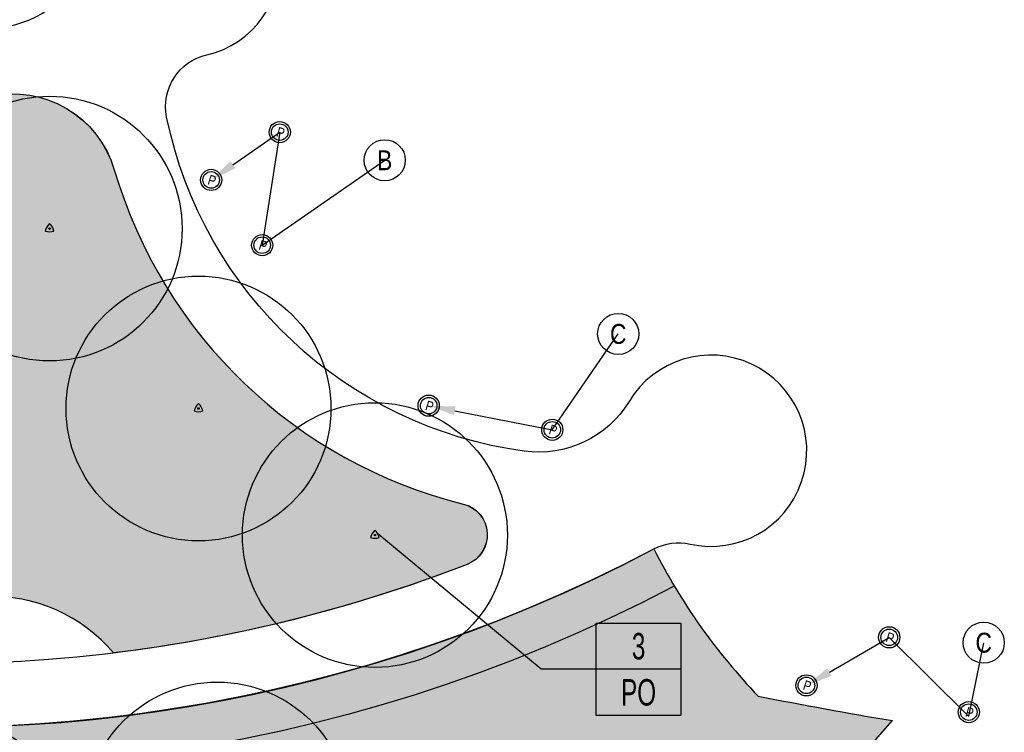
# Model space of a CAD drawing. Extents: x 1609557 to 1611883, y 574690 to 575242.
# Tile 41 of 43: x 1610812 to 1610905, y 574864 to 574932. Entities that reach past the tile are written whole.
import ezdxf
from ezdxf import colors
from ezdxf.entities.mleader import LeaderData, LeaderLine
from ezdxf.enums import TextEntityAlignment as Align
from ezdxf.math import Vec2, Vec3

# ---------------------------------------------------------------- set-up
doc = ezdxf.new("R2010")
doc.units = 0
doc.header["$MEASUREMENT"] = 0
for name, color, linetype in [('C-SHRUB-WELL', 3, 'Continuous'), ('L-PLNT-BASE', 2, 'Continuous'), ('L-PLNT-BID-ADD', 2, 'Continuous'), ('L-PLNT-SEED', 2, 'Continuous'), ('L-PLNT-TREE', 5, 'Continuous'), ('L-PLNT-TREE-PLAN', 7, 'Continuous'), ('L-STON', 3, 'Continuous')]:
    doc.layers.add(name, color=color, linetype=linetype)
doc.layers.add('L-ANNO-NOTE', color=2, linetype='Continuous', lineweight=25)
doc.layers.add('L-ANNO-TTLB-NPLT', color=8, linetype='Continuous', plot=False)
doc.layers.add('L-PLNT-NPLT', color=21, linetype='Continuous', plot=False)
doc.styles.add('RDG_Standard', font='ARIALN.TTF')
doc.styles.add('SHR', font='ARIALN.TTF', dxfattribs={"height": 0.75})
doc.styles.get("Standard").update_dxf_attribs({"font": 'arial.ttf'})
doc.styles.add('X-HLVM1S', font='ARIALN.TTF')

# ---------------------------------------------------------------- blocks, each defined once
blk = doc.blocks.new('PLNT-TREE-DEC-OVAL')
at = {"layer": 'L-PLNT-TREE-PLAN'}
h = blk.add_hatch(color=0, dxfattribs=at)
edge = h.paths.add_edge_path()
edge.add_arc((0, 0), 0.0093634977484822, 0, 360)
at = {"layer": 'L-PLNT-TREE-PLAN', "color": 0}
for radius in [0.5, 0.0093634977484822]:
    blk.add_circle((0, 0), radius, dxfattribs=at)
at = {"layer": 'L-PLNT-NPLT', "style": 'RDG_Standard'}
blk.add_attdef('KEY', (0.102445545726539, 0.1900547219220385), '', height=0.046875, dxfattribs=at)
at = {"layer": 'L-PLNT-NPLT', "style": 'RDG_Standard', "flags": 1}
for tag, p in [('BOTANICAL', (0.102445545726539, 0.1153563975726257)), ('COMMON', (0.102445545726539, 0.04065807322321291)), ('SIZE', (0.102445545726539, -0.03404025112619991)), ('CONDITION', (0.102445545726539, -0.1087385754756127)), ('NOTES', (0.102445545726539, -0.1834368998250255)), ('SORT', (0.102445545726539, -0.2581352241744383))]:
    blk.add_attdef(tag, p, '', height=0.046875, dxfattribs=at)
blk = doc.blocks.new('PLNT-TREE-DEC-PYRD')
at = {"layer": 'L-PLNT-TREE-PLAN', "color": 0}
for radius in [0.5, 0.002813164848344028]:
    blk.add_circle((0, 0), radius, dxfattribs=at)
for centre, radius, start, end in [((0.03363869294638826, -0.01942130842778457), 0.05087986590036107, 131.3868413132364, 168.6131586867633), ((-0.0336386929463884, -0.01942130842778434), 0.05087986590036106, 11.38684131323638, 48.61315868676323), ((1.275021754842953e-16, 0.03884261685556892), 0.05087986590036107, 251.3868413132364, 288.6131586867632)]:
    blk.add_arc(centre, radius, start, end, dxfattribs=at)
at = {"layer": 'L-PLNT-NPLT', "style": 'RDG_Standard'}
blk.add_attdef('KEY', (0.1024455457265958, 0.1900547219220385), '', height=0.046875, dxfattribs=at)
at = {"layer": 'L-PLNT-NPLT', "style": 'RDG_Standard', "flags": 1}
for tag, p in [('BOTANICAL', (0.1024455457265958, 0.1153563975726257)), ('COMMON', (0.1024455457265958, 0.04065807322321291)), ('SIZE', (0.1024455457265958, -0.03404025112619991)), ('CONDITION', (0.1024455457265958, -0.1087385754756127)), ('NOTES', (0.1024455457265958, -0.1834368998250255)), ('SORT', (0.1024455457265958, -0.2581352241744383))]:
    blk.add_attdef(tag, p, '', height=0.046875, dxfattribs=at)
blk = doc.blocks.new('*U126')
at = {"true_color": 0xffffff}
blk.add_hatch(color=7, dxfattribs=at).paths.add_polyline_path([(0.1124388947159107, 0.2352818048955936), (0.5466388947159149, 0.2352818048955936), (0.5466388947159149, -0.2349535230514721), (0.1124388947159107, -0.2352818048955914)])
at = {"color": 3}
for points in [[(0.12953889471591, 1.110223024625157e-15), (-0.1295388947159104, -1.110223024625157e-15), (-0.9012365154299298, 0.6391219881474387)], [(0.5295388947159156, 1.110223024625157e-15), (0.12953889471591, 1.110223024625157e-15)]]:
    blk.add_lwpolyline(points, dxfattribs=at)
blk.add_lwpolyline([(0.12953889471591, 0.2178535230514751), (0.5295388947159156, 0.2178535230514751), (0.5295388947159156, -0.2178535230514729), (0.12953889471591, -0.2178535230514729)], close=True, dxfattribs=at)
at = {"color": 1, "style": 'X-HLVM1S', "width": 0.8, "flags": 8}
for tag, p in [('PLANTNUMBER', (0.3295302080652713, 0.1089267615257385)), ('SPECIESTYPE', (0.3295302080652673, -0.1089267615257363))]:
    blk.add_attdef(tag, text='', height=0.125, dxfattribs=at).set_placement(p, align=Align.MIDDLE_CENTER)
blk = doc.blocks.new('base bid')
at = {"layer": 'L-STON'}
h = blk.add_hatch(dxfattribs=at)
h.set_pattern_fill('GRASS', color=256, scale=2)
h.set_pattern_definition([(90, (-3.71114620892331, -150.6996880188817), (-1.414213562, 1.414213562), [0.375, -2.453427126]), (45, (-3.71114620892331, -150.6996880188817), (-1.414213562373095, 1.414213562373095), [0.375, -1.625]), (135, (-3.71114620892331, -150.6996880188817), (-1.414213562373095, -1.414213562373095), [0.375, -1.625])])
edge = h.paths.add_edge_path(flags=16)
edge.add_arc((618.8863025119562, -30.30258975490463), 1.015633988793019, 53.56259994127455, 119.7169013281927)
edge.add_arc((604.8375250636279, -3.650523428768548), 29.11303063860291, 189.3697585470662, 297.72745904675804, ccw=False)
edge.add_arc((570.2035708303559, -9.42934627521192), 5.999999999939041, 9.972662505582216, 101.7879303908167)
edge.add_arc((539.35580430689, 138.3861309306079), 145.0000000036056, 248.93301401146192, 281.7879303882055, ccw=False)
edge.add_arc((475.8941253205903, -24.71594292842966), 30.01817304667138, 67.80410625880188, 127.606428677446)
edge.add_arc((414.8510998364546, 54.51400046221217), 70.00000000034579, 234.3621781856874, 307.6152423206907, ccw=False)
edge.add_arc((339.1053539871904, -51.13912058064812), 60.00000000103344, 54.36217818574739, 102.9413701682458)
edge.add_arc((298.7936556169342, 124.2888332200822), 119.9999999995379, 269.47738466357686, 282.94137016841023, ccw=False)
edge.add_arc((297.6535016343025, -0.7059668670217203), 5.00000000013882, 89.47738466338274, 125.4332877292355)
edge.add_arc((292.4357098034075, 6.627153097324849), 3.999999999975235, 266.90698341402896, 305.43328772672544, ccw=False)
edge.add_arc((298.7936556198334, 124.2888332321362), 121.8333333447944, 234.5171921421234, 266.90698341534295, ccw=False)
edge.add_arc((230.3962784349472, 28.3383603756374), 3.999999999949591, 197.7889517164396, 234.51719214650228, ccw=False)
edge.add_arc((221.8265835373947, 25.58875506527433), 5.000000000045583, 17.78895171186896, 57.33646437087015)
edge.add_arc((192.1428275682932, -20.71323875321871), 60.0000000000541, 57.33646437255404, 95.53005168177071)
edge.add_line((186.3607580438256, 39.00750866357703), (186.1700039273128, 38.98934755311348))
edge.add_arc((180.5786885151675, 98.72825606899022), 59.99999998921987, 247.789464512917, 275.34707114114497, ccw=False)
edge.add_arc((156.0079716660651, 38.55118508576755), 4.999999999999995, 67.78946452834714, 159.470690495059)
edge.add_arc((167.6572125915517, 34.18891891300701), 17.43921944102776, 159.4706905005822, 205.3160390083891)
edge.add_line((151.892805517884, 26.73171807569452), (158.8874708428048, 11.94510390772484))
edge.add_arc((154.3676564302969, 9.807049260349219), 4.999999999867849, -5.277370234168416, 25.316038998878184, ccw=False)
edge.add_line((159.3464619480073, 9.347162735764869), (159.2120745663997, 7.892263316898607))
edge.add_arc((164.1908800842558, 7.432376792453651), 5.000000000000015, 174.7226297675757, 288.8249053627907)
edge.add_arc((171.9821321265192, -15.42170740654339), 19.14565743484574, 39.949937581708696, 108.82490536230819, ccw=False)
edge.add_arc((190.4923328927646, 0.08265457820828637), 5.000000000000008, 219.9499375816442, 260.1090579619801)
edge.add_arc((151.2221834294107, -225.1353719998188), 223.6160627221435, 64.00658706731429, 80.10905796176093, ccw=False)
edge.add_arc((365.507981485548, 214.5410112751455), 265.4991911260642, 244.0252345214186, 287.9078035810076)
edge.add_arc((486.119061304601, -158.9674474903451), 127.0000000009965, 64.50460080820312, 107.8712941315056, ccw=False)
edge.add_arc((486.1190613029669, -158.9674474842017), 126.9999999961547, 61.264920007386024, 64.50460080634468, ccw=False)
edge.add_arc((625.5395918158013, 95.3196258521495), 162.9999999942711, 241.2649200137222, 271.4988119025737)
edge.add_arc((632.209427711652, -159.5931303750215), 92.00000000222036, 40.598662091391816, 91.49881190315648, ccw=False)
edge.add_arc((804.5674639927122, -11.87140776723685), 134.999999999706, 220.5986620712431, 258.7316317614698)
edge.add_arc((779.1648480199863, -139.3653570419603), 4.999999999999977, 258.7316317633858, 370.3232354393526)
edge.add_line((784.0839102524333, -138.4693510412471), (782.9414253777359, -132.1971227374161))
edge.add_arc((776.8266279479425, -133.3109316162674), 6.21540970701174, 10.32323543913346, 70.94929946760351)
edge.add_arc((781.0222398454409, -121.1609270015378), 6.638608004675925, 186.8673162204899, 250.9492994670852, ccw=False)
edge.add_arc((810.6261729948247, -117.5955908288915), 36.45646305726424, 178.6613906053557, 186.867316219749, ccw=False)
edge.add_arc((765.0365062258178, -116.5302791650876), 9.145648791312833, 358.6613906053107, 428.1020102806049)
edge.add_arc((770.7768630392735, -102.2492452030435), 6.245895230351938, 201.7173952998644, 248.10201028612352, ccw=False)
edge.add_arc((760.3291983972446, -106.4105506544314), 5.000000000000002, 21.71739529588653, 78.0838911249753)
edge.add_arc((785.2377233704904, 11.62438980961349), 115.6344966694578, 225.374426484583, 258.0838911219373, ccw=False)
edge.add_arc((642.0705309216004, -130.5235531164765), 86.12889410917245, 44.0178143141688, 83.09250781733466)
edge.add_arc((661.4880895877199, 16.8794886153), 62.55870457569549, 227.8289389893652, 261.67372428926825, ccw=False)
edge = h.paths.add_edge_path()
edge.add_arc((661.4880895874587, 16.8794886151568), 58.55870457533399, 228.8865744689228, 261.6266150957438)
edge.add_arc((642.0705309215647, -130.5235531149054), 90.1288941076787, 44.04852607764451, 83.06014555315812, ccw=False)
edge.add_arc((785.2377233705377, 11.62438981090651), 111.6344966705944, 225.3982424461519, 282.6823883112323)
edge.add_arc((811.9353492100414, -107.0123411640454), 9.969110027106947, 16.319136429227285, 102.68238831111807, ccw=False)
edge.add_arc((865.5003203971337, -91.27441045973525), 45.85999714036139, 196.3851008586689, 256.0268237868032)
edge.add_arc((853.7026135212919, -138.6869781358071), 2.998343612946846, -68.92306818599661, 76.02682378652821, ccw=False)
edge.add_arc((804.5674639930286, -11.87140776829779), 138.9999999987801, 276.97243690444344, 291.1768356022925, ccw=False)
edge.add_arc((809.8878398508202, -159.6371798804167), 15.14565743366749, 40.28843071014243, 143.8357105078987)
edge.add_arc((804.5674639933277, -11.87140776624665), 139.0000000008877, 220.5986620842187, 267.151704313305, ccw=False)
edge.add_arc((632.2094277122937, -159.593130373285), 88.00000000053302, 40.59866207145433, 91.49881190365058)
edge.add_arc((625.5395918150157, 95.31962585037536), 166.9999999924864, 241.2649200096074, 271.4988119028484, ccw=False)
edge.add_arc((486.119061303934, -158.9674474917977), 123.0000000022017, 61.26492001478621, 107.8712941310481)
edge.add_arc((365.5043407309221, 214.5655925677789), 269.5237002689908, 249.6041407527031, 287.9063914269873, ccw=False)
edge.add_arc((365.9698800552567, 215.5476255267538), 270.6064256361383, 244.030657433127, 249.5842146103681, ccw=False)
edge.add_arc((154.4480504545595, -218.0632359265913), 211.8456146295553, 63.95216514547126, 70.08311154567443)
edge.add_arc((151.0554869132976, -225.5060928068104), 219.9999696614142, 69.91273766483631, 81.04841856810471)
edge.add_arc((171.9821321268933, -15.4217074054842), 15.14565743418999, 28.53936112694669, 140.0836133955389)
edge.add_arc((149.966357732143, -196.3326169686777), 190.9128533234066, 86.87746046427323, 97.39858245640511)
edge.add_arc((158.8098743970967, -264.4371158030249), 259.5891268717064, 97.39858245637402, 105.1312620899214)
edge.add_arc((35.53181350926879, 191.4625140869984), 212.6840491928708, 282.20007420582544, 285.13126208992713, ccw=False)
edge.add_arc((54.86326487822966, 102.0515709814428), 121.2071572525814, 277.0715209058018, 282.2000742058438, ccw=False)
edge.add_arc((51.95215365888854, 125.518462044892), 144.853923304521, 248.75498744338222, 277.07152089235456, ccw=False)
edge.add_arc((1.280879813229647, -4.833150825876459), 5.000000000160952, 104.84327763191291, 248.6841357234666, ccw=False)
edge.add_arc((-45.59932130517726, 172.0601694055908), 177.9999999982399, 284.8432776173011, 307.7565667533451)
edge.add_arc((-93.52873311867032, 250.2739725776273), 269.370478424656, 305.6296898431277, 316.0769376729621)
edge.add_arc((118.7785447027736, 46.36607813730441), 25.00104146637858, 39.91773842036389, 137.0089859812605, ccw=False)
edge.add_arc((180.5786885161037, 98.72825607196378), 55.99999999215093, 220.4330820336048, 235.0336811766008)
edge.add_arc((180.5786885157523, 98.72825607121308), 55.99999999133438, 235.0336811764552, 275.530051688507)
edge.add_arc((192.1428275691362, -20.71323875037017), 63.99999999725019, 53.66505559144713, 95.53005168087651, ccw=False)
edge.add_arc((298.7936556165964, 124.2888332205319), 116.0000000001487, 233.6650555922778, 282.9413701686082)
edge.add_arc((339.1053539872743, -51.13912058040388), 64.00000000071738, 54.3621781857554, 102.94137016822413, ccw=False)
edge.add_arc((414.8510998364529, 54.5140004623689), 66.0000000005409, 234.3621781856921, 307.6152423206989)
edge.add_arc((475.8942029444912, -24.71651629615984), 34.01867460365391, 67.87353367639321, 127.60697928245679, ccw=False)
edge.add_arc((539.3558043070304, 138.3861309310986), 141.0000000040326, 248.9484073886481, 281.7879303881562)
edge.add_arc((570.2035708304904, -9.429346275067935), 9.999999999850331, 9.832403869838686, 101.78793039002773, ccw=False)
edge.add_arc((604.8375250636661, -3.650523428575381), 25.11303063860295, 189.329578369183, 297.6231998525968)
edge.add_arc((618.8834613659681, -30.2891627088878), 5.002573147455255, 47.9211214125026, 118.69745510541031, ccw=False)
edge.add_arc((662.4386729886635, 17.95008187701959), 59.99035860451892, 227.9211214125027, 228.8749149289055)
h = blk.add_hatch(dxfattribs=at)
h.set_pattern_fill('AR-SAND', color=256, scale=2.5)
h.set_pattern_definition([(37.50000000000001, (-1609999.634312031, -572521.6229746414), (-0.1574833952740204, 4.817059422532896), [0, -3.8, 0, -4.25, 0, -4.0625]), (7.499999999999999, (-1609999.634312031, -572521.6229746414), (4.424441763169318, 7.055365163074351), [0, -2.05, 0, -3.425, 0, -1.3125]), (327.5, (-1610002.709312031, -572521.6229746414), (7.785354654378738, 0.01414763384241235), [0, -1.25, 0, -4.5, 0, -5.875]), (317.5, (-1610002.709312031, -572521.6229746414), (7.515316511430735, 2.194188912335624), [0, -0.625, 0, -2.95, 0, -3.375])])
edge = h.paths.add_edge_path()
edge.add_arc((975.1842532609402, 318.8047683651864), 481.7702616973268, 258.8784101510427, 260.4107916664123)
edge.add_line((894.9295026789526, -156.2339248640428), (884.2027706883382, -168.446132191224))
edge.add_line((884.2027706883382, -168.446132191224), (847.8491190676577, -190.6539219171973))
edge.add_line((847.8491190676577, -190.6539219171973), (798.1555349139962, -190.6539219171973))
edge.add_line((798.1555349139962, -190.6539219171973), (747.2964987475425, -172.5301932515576))
edge.add_line((747.2964987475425, -172.5301932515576), (711.4840671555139, -150.6228875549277))
edge.add_line((711.4840671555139, -150.6228875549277), (675.9964703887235, -118.4368421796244))
edge.add_line((675.9964703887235, -118.4368421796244), (504.1727170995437, -76.0782215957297))
edge.add_line((504.1727170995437, -76.0782215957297), (470.0743235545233, -62.44787501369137))
edge.add_line((470.0743235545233, -62.44787501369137), (384.715996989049, -72.36735664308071))
edge.add_line((384.715996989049, -72.36735664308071), (355.9447126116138, -76.94914028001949))
edge.add_line((355.9447126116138, -76.94914028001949), (344.0520851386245, -87.07581996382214))
edge.add_line((344.0520851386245, -87.07581996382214), (331.4194478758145, -90.8919148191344))
edge.add_line((331.4194478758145, -90.8919148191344), (175.0001791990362, -27.13090893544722))
edge.add_line((175.0001791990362, -27.13090893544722), (63.61505718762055, -52.02526193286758))
edge.add_line((63.61505718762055, -52.02526193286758), (4.422241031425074, -54.8544149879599))
edge.add_line((4.422241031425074, -54.8544149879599), (-69.8879120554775, -41.95109310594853))
edge.add_line((-69.8879120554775, -41.95109310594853), (-96.10807950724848, -31.68806857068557))
edge.add_line((-96.10807950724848, -31.68806857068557), (-102.7708319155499, -7.592912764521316))
edge.add_line((-102.7708319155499, -7.592912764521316), (-99.76146007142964, -1.693859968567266))
edge.add_arc((-45.59932130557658, 172.0601694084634), 182.0000000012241, 252.6868395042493, 275.0190642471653)
edge.add_line((-29.67664987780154, -9.241977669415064), (-29.3447826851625, -9.184034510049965))
edge.add_arc((-28.57626109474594, -25.37728074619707), 16.21147276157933, 61.79194727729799, 92.71718391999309, ccw=False)
edge.add_arc((51.7120899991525, 124.3093414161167), 153.6481874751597, 241.7919472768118, 285.8858236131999)
edge.add_arc((152.758396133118, -235.6392442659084), 220.2162130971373, 98.85330476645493, 105.5376167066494, ccw=False)
edge.add_arc((151.1820899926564, -225.4125226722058), 209.8687354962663, 70.0580048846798, 98.85778749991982, ccw=False)
edge.add_line((222.7617353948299, -28.12785397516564), (221.7754935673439, -30.49284057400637))
edge.add_arc((29.16494143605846, -585.7581051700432), 587.7230120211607, 70.86935000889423, 71.65257934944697)
edge.add_line((214.167296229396, -27.91182923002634), (214.0402741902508, -29.80142796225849))
edge.add_arc((29.16494161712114, -585.7581046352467), 585.8896781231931, 65.17206158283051, 71.60620215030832, ccw=False)
edge.add_line((275.1769008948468, -54.02054641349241), (275.9467077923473, -52.35666286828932))
edge.add_arc((29.16494235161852, -585.75810302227), 587.72300968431, 65.17206158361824, 66.03012498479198)
edge.add_line((267.9310958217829, -48.72080443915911), (268.3267669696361, -47.52202050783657))
edge.add_arc((365.5151381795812, 215.059979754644), 279.990868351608, 249.6891869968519, 287.8717470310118)
edge.add_arc((486.1190613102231, -158.9674474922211), 112.9999999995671, 62.84612761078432, 107.87174703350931, ccw=False)
edge.add_arc((625.6385876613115, 96.25216650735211), 177.9296759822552, 240.3772305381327, 271.4824047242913)
edge.add_arc((632.2057718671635, -159.6083406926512), 78.01511050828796, 45.1453067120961, 91.44266237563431, ccw=False)
edge.add_arc((804.4438500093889, -11.05135270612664), 149.7828535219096, 218.5050005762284, 297.7887874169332)
edge.add_arc((874.7528747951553, -144.4675637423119), 1.025781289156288, 113.8194262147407, 117.78878741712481, ccw=False)
edge.add_arc((923.8125677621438, -114.0406244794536), 57.59553997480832, 210.7966945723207, 223.8177650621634)
h = blk.add_hatch(dxfattribs=at)
h.set_pattern_fill('GRASS', color=256, scale=2)
h.set_pattern_definition([(90, (268.3267669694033, -159.3882068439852), (-1.414213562, 1.414213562), [0.375, -2.453427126]), (45, (268.3267669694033, -159.3882068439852), (-1.414213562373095, 1.414213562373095), [0.375, -1.625]), (135, (268.3267669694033, -159.3882068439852), (-1.414213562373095, -1.414213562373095), [0.375, -1.625])])
h.paths.add_polyline_path([(537.6901966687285, -58.42184590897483, 0.1364537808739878), (630.1664066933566, -81.61988989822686, -0.2050550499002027), (687.2307053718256, -104.3036016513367, 0.3604351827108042), (874.2746416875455, -143.5600835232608, -0.01732133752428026), (874.3386073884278, -143.5291556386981, -0.01738111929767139), (872.409787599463, -140.0213946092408, -0.3608761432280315), (690.2193964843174, -101.6350962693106, 0.2058063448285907), (630.0646177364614, -77.6211852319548, -0.1365781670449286), (539.593505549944, -54.90264165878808, 0.1992207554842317), (450.2141224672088, -47.61289945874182, -0.168289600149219), (269.5812832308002, -43.72115217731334), (268.3267669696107, -47.52202050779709, 0.1681615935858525), (451.4407916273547, -51.42016666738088, -0.1990285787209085)])
at = {"layer": 'L-PLNT-SEED'}
for points in [[(230.0631219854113, 30.84305350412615, 0.2183841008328), (324.7723056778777, 11.23526299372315, -0.2151993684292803), (376.3955673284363, 0.87472362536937, 0.3309752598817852), (455.1345901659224, 2.233598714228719, -0.2667030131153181), (488.7074118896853, 6.796844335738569, 0.1442782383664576), (568.1606723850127, 0.3597581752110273, -0.42424581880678), (580.0566856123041, -7.721678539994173, 0.5111402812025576), (616.4813030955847, -25.9010681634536, -0.3190269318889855), (622.2359510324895, -26.57613818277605, 0.004161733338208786), (622.9827078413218, -27.23918609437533, 0.1438351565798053), (652.9605675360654, -41.05498513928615, -0.171883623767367), (706.8507824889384, -67.85987495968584, 0.2552878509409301), (809.7466676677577, -97.28645673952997, -0.3957425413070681), (821.5028187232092, -104.2111482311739, 0.2662743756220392), (854.426616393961, -135.7773588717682, -0.7328942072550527), (854.7808813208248, -141.4847277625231, -0.06205786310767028), (821.4409309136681, -149.8434560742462, 0.4852896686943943), (797.6603225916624, -150.6996880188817, -0.2059665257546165), (699.026640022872, -102.326559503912, 0.2258189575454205), (629.9076804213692, -71.62323802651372, -0.1326908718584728), (545.252596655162, -51.11465430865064, 0.2062091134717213), (448.3728435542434, -41.90240981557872, -0.1686986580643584), (271.5741697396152, -38.06090640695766, -0.02423670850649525)], [(268.3267669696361, -47.5220205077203), (269.5812832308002, -43.72115217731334, 0.1682896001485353), (450.2141224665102, -47.61289945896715, -0.19922075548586), (539.5935055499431, -54.90264165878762, 0.1365781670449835), (630.0646177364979, -77.62118523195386, -0.205806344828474), (690.2193964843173, -101.6350962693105, 0.3608761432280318), (872.4097875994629, -140.0213946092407, -125036955959203.3)], [(874.2746416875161, -143.5600835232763, -0.3604351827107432), (687.230705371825, -104.3036016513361, 0.2050550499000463), (630.1664066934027, -81.61988989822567, -0.1364537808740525), (537.6901966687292, -58.42184590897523, 0.1990265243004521), (451.4416417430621, -51.41989255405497, -0.1681624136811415), (268.3267669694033, -47.5220205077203)], [(872.409787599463, -140.0213946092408, 0.07433095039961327), (882.2547599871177, -153.9178716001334, 0.006686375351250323), (894.9295026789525, -156.2339248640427)]]:
    blk.add_lwpolyline(points, format="xyb", dxfattribs=at)
blk.add_lwpolyline([(-99.76146007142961, -1.693859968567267), (-102.7708319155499, -7.592912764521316), (-96.10807950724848, -31.68806857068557), (-69.8879120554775, -41.95109310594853), (4.422241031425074, -54.8544149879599), (63.61505718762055, -52.02526193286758), (175.0001791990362, -27.13090893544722), (331.4194478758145, -90.8919148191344), (344.0520851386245, -87.07581996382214), (355.9447126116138, -76.94914028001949), (384.715996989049, -72.36735664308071), (470.0743235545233, -62.44787501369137), (504.1727170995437, -76.0782215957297), (675.9964703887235, -118.4368421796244), (711.4840671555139, -150.6228875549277), (747.2964987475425, -172.5301932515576), (798.1555349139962, -190.6539219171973), (847.8491190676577, -190.6539219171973), (884.2027706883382, -168.446132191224), (894.9295026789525, -156.2339248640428)], dxfattribs=at)
blk = doc.blocks.new('OPT B AGAIN')
at = {"layer": 'L-STON'}
h = blk.add_hatch(dxfattribs=at)
h.set_pattern_fill('GRASS', color=256, scale=2)
h.set_pattern_definition([(90, (27.8207054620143, -145.3166093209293), (-1.414213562, 1.414213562), [0.375, -2.453427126]), (45, (27.8207054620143, -145.3166093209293), (-1.414213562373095, 1.414213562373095), [0.375, -1.625]), (135, (27.8207054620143, -145.3166093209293), (-1.414213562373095, -1.414213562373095), [0.375, -1.625])])
edge = h.paths.add_edge_path()
edge.add_arc((207.1410033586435, 12.69014320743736), 107.6940575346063, 338.35944969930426, 342.71991084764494, ccw=False)
edge.add_arc((60.72531980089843, -580.3145660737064), 605.7230099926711, 65.1133469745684, 65.98454442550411, ccw=False)
edge.add_arc((329.9781141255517, -37.84200842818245), 15.96790067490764, 153.9824321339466, 160.5690995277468)
edge.add_arc((516.4555651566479, 428.1948726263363), 502.8758192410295, 245.32682082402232, 246.3738837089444, ccw=False)
edge.add_arc((207.3445239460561, 12.6182313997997), 107.4783624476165, 334.75866177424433, 337.3508878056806, ccw=False)
edge.add_arc((397.0361931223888, 219.9486709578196), 269.5237002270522, 249.933736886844, 287.9065540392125)
edge.add_arc((517.6509139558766, -153.5843684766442), 123.0000000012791, 61.260122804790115, 107.87093801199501, ccw=False)
edge.add_arc((657.0714434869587, 100.7027045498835), 166.9999999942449, 241.2684535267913, 271.4988119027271)
edge.add_arc((663.7412803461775, -154.2100516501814), 88.00000000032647, 40.592819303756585, 91.49881253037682, ccw=False)
edge.add_arc((836.0993152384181, -6.488328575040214), 138.9999999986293, 220.6023616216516, 267.1517046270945)
edge.add_arc((841.4196985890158, -154.2540915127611), 15.14565743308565, 40.28839114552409, 143.8357536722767, ccw=False)
edge.add_arc((836.0993222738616, -6.488328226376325), 139.0000000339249, 276.9724399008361, 291.1808094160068)
edge.add_arc((885.2346205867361, -133.3038389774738), 2.998343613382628, 291.258090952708, 435.5823314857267)
edge.add_arc((897.0321756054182, -85.8913326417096), 45.85999713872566, 196.3656860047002, 256.0560501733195, ccw=False)
edge.add_arc((843.4671981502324, -101.6292531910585), 9.969110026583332, 16.40838268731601, 102.606012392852)
edge.add_arc((816.7695752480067, 17.00746855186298), 111.6344966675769, 225.3982384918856, 282.68920835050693, ccw=False)
edge.add_arc((673.602382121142, -125.1404739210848), 90.12889410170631, 44.04853046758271, 83.06015612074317)
edge.add_arc((693.0199447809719, 22.26256679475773), 58.55870457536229, 228.8772201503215, 261.6265948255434, ccw=False)
edge.add_arc((693.9705255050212, 23.33316152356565), 59.99035987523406, 227.9211214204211, 228.8657866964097, ccw=False)
edge.add_arc((650.4152883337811, -24.90606170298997), 5.002573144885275, 47.92074019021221, 118.7163259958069)
edge.add_arc((636.3693727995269, 1.732553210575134), 25.11303063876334, 189.3284830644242, 297.6194251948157, ccw=False)
edge.add_arc((601.7354225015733, -4.046267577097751), 9.999999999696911, 9.835146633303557, 101.7879303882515)
edge.add_arc((570.8876539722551, 143.7692092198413), 141.0000000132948, 248.9484321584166, 281.78793122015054, ccw=False)
edge.add_arc((507.4260548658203, -19.33343770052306), 34.01867460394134, 67.87343435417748, 127.6124320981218)
edge.add_arc((446.3829510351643, 59.89707879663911), 66.00000000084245, 234.35688979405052, 307.6124323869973, ccw=False)
edge.add_arc((370.6372056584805, -45.75604188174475), 64.00000000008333, 54.36763199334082, 102.9413701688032)
edge.add_arc((330.3255673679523, 129.6719258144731), 116.0000000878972, 280.81274086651, 282.94133970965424, ccw=False)
edge.add_arc((330.3255081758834, 129.6717582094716), 115.9998465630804, 266.9069788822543, 280.8127851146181, ccw=False)
edge.add_line((324.0664828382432, 13.84089442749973), (323.9675614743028, 12.01023179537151))
edge.add_arc((330.32550728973, 129.6719119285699), 117.8333333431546, 262.4398860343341, 266.90698341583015, ccw=False)
edge.add_arc((207.3445242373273, 12.61823125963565), 107.4783621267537, -4.539872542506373, 0.13040968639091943, ccw=False)
edge.add_arc((347.5756757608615, 153.7025803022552), 153.2076535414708, 257.5268897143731, 261.0257481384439)
edge.add_line((323.676723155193, 2.370411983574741), (323.5023044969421, 0.5414674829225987))
edge.add_arc((351.0499038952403, 173.255806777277), 174.8974363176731, 257.87796993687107, 260.93776732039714, ccw=False)
edge.add_arc((306.1354698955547, -0.9130344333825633), 8.779646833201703, -36.79940575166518, 21.173633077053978, ccw=False)
edge.add_arc((379.2992689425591, 253.121108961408), 267.594211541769, 255.6915812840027, 257.6863574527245)
edge.add_line((322.2313187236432, -8.317050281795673), (321.8851103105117, -10.11804965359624))
edge.add_arc((416.4422678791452, 415.094967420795), 435.5997772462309, 256.2391643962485, 257.462797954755, ccw=False)
edge.add_arc((207.3445242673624, 12.61823125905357), 107.4783620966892, 343.7124250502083, 348.9390467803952, ccw=False)
edge.add_arc((10098.18086125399, 24184.04161815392), 26105.82961503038, 247.9804567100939, 248.0008734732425)
edge.add_line((319.1339653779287, -21.01119520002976), (318.5818858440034, -22.76556672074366))
edge.add_arc((-351.5724212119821, -1674.680112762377), 1782.67452516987, 67.91842221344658, 68.21666200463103)
edge = h.paths.add_edge_path(flags=16)
edge.add_arc((570.8876560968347, 143.769209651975), 145.0000000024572, 248.9330126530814, 281.787930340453)
edge.add_arc((601.7354225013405, -4.046267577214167), 5.999999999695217, 9.971805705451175, 101.78793038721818, ccw=False)
edge.add_arc((636.3693776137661, 1.732555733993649), 29.11303063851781, 189.3699357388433, 297.8536030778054)
edge.add_arc((650.4182739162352, -24.91959943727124), 1.015633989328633, 53.57173690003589, 116.1039863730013, ccw=False)
edge.add_arc((693.0199389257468, 22.26256765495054), 62.55870457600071, 227.8289288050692, 261.6737675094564)
edge.add_arc((673.6023838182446, -125.1404756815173), 86.128894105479, 44.01784787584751, 83.09247891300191, ccw=False)
edge.add_arc((816.769577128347, 17.00746806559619), 115.63449666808, 225.3744014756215, 258.0838900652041)
edge.add_arc((791.8610500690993, -101.0274719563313), 4.999999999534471, 21.820279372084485, 78.08389112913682, ccw=False)
edge.add_arc((802.308696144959, -96.86615905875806), 6.245895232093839, 201.635160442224, 248.1499141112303)
edge.add_arc((796.5683579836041, -111.1471965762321), 9.145648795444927, -1.3386337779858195, 68.06941175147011, ccw=False)
edge.add_arc((842.1580246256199, -112.2125121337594), 36.45646301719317, 178.6613905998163, 186.8310836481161)
edge.add_arc((812.554057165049, -115.7778364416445), 6.63860800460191, 186.6684787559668, 250.949613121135)
edge.add_arc((808.3584796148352, -127.9278529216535), 6.215409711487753, 10.323235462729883, 70.94929944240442, ccw=False)
edge.add_line((814.4732770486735, -126.8140440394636), (815.6157619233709, -133.0862723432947))
edge.add_arc((810.6966996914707, -133.9822783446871), 4.999999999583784, -101.26836824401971, 10.323235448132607, ccw=False)
edge.add_arc((836.0993156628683, -6.488329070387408), 134.9999999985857, 220.5986620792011, 258.7316317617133, ccw=False)
edge.add_arc((663.741279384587, -154.2100516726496), 91.99999999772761, 40.59866207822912, 91.49881190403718)
edge.add_arc((657.0714434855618, 100.7027045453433), 162.9999999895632, 241.2679849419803, 271.49881190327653, ccw=False)
edge.add_arc((517.6509215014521, -153.5843727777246), 126.999999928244, 61.26099051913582, 64.50460505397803)
edge.add_arc((517.6509129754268, -153.5843687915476), 127.0000000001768, 64.50460080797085, 107.9209160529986)
edge.add_arc((397.0398337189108, 219.92408981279), 265.4991911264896, 254.03410546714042, 287.8840671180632, ccw=False)
edge.add_arc((325.4022285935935, -30.53129148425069), 5.000000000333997, 159.6509862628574, 253.8357424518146, ccw=False)
edge.add_arc((210.250057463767, 12.21875123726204), 117.8315461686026, 339.6318658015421, 352.4897716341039)
edge.add_arc((332.0278986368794, -3.835722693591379), 4.999999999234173, 128.3491625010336, 172.4897710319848, ccw=False)
edge.add_arc((367.9437183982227, -49.30538346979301), 62.94338615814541, 103.81760064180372, 128.3082239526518, ccw=False)
edge.add_arc((330.3255452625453, 129.6719203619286), 119.9999997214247, 280.8483854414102, 282.9456370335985)
edge.add_arc((370.637204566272, -45.7560410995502), 60.00000000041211, 54.36898960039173, 102.93279844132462, ccw=False)
edge.add_arc((446.3829508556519, 59.89707865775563), 70.0000000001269, 234.3563389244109, 307.6212088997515)
edge.add_arc((507.4259744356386, -19.33286318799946), 30.01817304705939, 67.8041073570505, 127.5925140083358, ccw=False)
h = blk.add_hatch(dxfattribs=at)
h.set_pattern_fill('AR-SAND', color=256, scale=2.5)
h.set_pattern_definition([(37.50000000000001, (-1609968.10246036, -572516.2398959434), (-0.1574833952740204, 4.817059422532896), [0, -3.8, 0, -4.25, 0, -4.0625]), (7.499999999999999, (-1609968.10246036, -572516.2398959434), (4.424441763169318, 7.055365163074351), [0, -2.05, 0, -3.425, 0, -1.3125]), (327.5, (-1609971.17746036, -572516.2398959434), (7.785354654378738, 0.01414763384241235), [0, -1.25, 0, -4.5, 0, -5.875]), (317.5, (-1609971.17746036, -572516.2398959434), (7.515316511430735, 2.194188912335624), [0, -0.625, 0, -2.95, 0, -3.375])])
edge = h.paths.add_edge_path()
edge.add_line((387.4765642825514, -71.56606158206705), (416.2478486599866, -66.98427794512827))
edge.add_line((416.2478486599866, -66.98427794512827), (501.6061752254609, -57.06479631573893))
edge.add_line((501.6061752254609, -57.06479631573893), (535.7045687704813, -70.69514289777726))
edge.add_line((535.7045687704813, -70.69514289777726), (707.5283220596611, -113.0537634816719))
edge.add_line((707.5283220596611, -113.0537634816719), (743.0159188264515, -145.2398088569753))
edge.add_line((743.0159188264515, -145.2398088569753), (778.8283504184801, -167.1471145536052))
edge.add_line((778.8283504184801, -167.1471145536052), (829.6873865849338, -185.2708432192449))
edge.add_line((829.6873865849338, -185.2708432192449), (879.3809707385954, -185.2708432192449))
edge.add_line((879.3809707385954, -185.2708432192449), (915.7346223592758, -163.0630534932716))
edge.add_line((915.7346223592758, -163.0630534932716), (926.4613543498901, -150.8508461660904))
edge.add_line((926.4613543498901, -150.8508461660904), (913.7866116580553, -148.5347929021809))
edge.add_arc((962.3961570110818, -102.8307342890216), 66.72142739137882, 211.9891666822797, 223.2354667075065, ccw=False)
edge.add_arc((835.9757016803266, -5.668274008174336), 149.7828535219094, 218.5050005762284, 297.7887874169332, ccw=False)
edge.add_arc((663.7376235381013, -154.2252619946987), 78.01511050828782, 45.14530671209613, 91.44266237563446)
edge.add_arc((657.1704393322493, 101.6352452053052), 177.9296759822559, 240.3772305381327, 271.4824047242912, ccw=False)
edge.add_arc((517.6509129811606, -153.5843687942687), 112.9999999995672, 62.84612761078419, 107.8717470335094)
edge.add_arc((397.0469898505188, 220.4430584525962), 279.9908683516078, 249.6891869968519, 287.87174703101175, ccw=False)
edge.add_line((299.8586186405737, -42.13894180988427), (299.4629474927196, -43.33772574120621))
edge.add_arc((60.69679402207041, -580.3750243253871), 587.7230096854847, 65.17206158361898, 66.0301249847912, ccw=False)
edge.add_line((307.4785594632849, -46.97358417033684), (306.7087525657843, -48.63746771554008))
edge.add_arc((60.69679328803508, -580.3750259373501), 585.8896781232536, 65.17206158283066, 71.60620215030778)
edge.add_line((245.5721258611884, -24.41834926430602), (245.6991479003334, -22.52875053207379))
edge.add_arc((60.69679310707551, -580.3750264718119), 587.723012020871, 70.86935000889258, 71.65257934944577, ccw=False)
edge.add_line((253.3073452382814, -25.10976187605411), (254.2935870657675, -22.74477527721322))
edge.add_arc((182.7139416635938, -220.0294439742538), 209.8687354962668, 70.05800488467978, 98.85778749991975)
edge.add_arc((184.2902478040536, -230.2561655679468), 220.2162130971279, 98.85330476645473, 105.5376167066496)
edge.add_arc((83.24394167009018, 129.6924201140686), 153.6481874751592, 241.79194727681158, 285.8858236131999, ccw=False)
edge.add_arc((2.955590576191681, -19.99420204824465), 16.21147276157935, 61.79194727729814, 92.71718391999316)
edge.add_line((2.187068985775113, -3.800955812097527), (1.855201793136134, -3.858898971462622))
edge.add_arc((-14.06746963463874, 177.4432481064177), 182.0000000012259, 252.6868395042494, 275.01906424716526, ccw=False)
edge.add_line((-68.229608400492, 3.689218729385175), (-71.23898024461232, -2.209834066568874))
edge.add_line((-71.23898024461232, -2.209834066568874), (-64.57622783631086, -26.30498987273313))
edge.add_line((-64.57622783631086, -26.30498987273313), (-38.35606038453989, -36.56801440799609))
edge.add_line((-38.35606038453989, -36.56801440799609), (35.95409270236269, -49.47133629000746))
edge.add_line((35.95409270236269, -49.47133629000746), (95.14690885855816, -46.64218323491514))
edge.add_line((95.14690885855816, -46.64218323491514), (206.5320308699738, -21.74783023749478))
edge.add_line((206.5320308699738, -21.74783023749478), (362.9512995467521, -85.50883612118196))
edge.add_line((362.9512995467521, -85.50883612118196), (375.5839368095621, -81.6927412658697))
edge.add_line((375.5839368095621, -81.6927412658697), (387.4765642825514, -71.56606158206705))
h = blk.add_hatch(dxfattribs=at)
h.set_pattern_fill('GRASS', color=256, scale=2)
h.set_pattern_definition([(90, (299.8586186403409, -154.0051281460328), (-1.414213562, 1.414213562), [0.375, -2.453427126]), (45, (299.8586186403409, -154.0051281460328), (-1.414213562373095, 1.414213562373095), [0.375, -1.625]), (135, (299.8586186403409, -154.0051281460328), (-1.414213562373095, -1.414213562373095), [0.375, -1.625])])
h.paths.add_polyline_path([(569.222048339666, -53.03876721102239, 0.1364537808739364), (661.6982583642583, -76.23681120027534, -0.2050550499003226), (718.7625570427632, -98.92052295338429, 0.3604351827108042), (905.8064933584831, -138.1770048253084, -0.01732133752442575), (905.870459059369, -138.1460769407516, -0.01738111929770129), (903.9416392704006, -134.6383159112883, -0.3608761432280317), (721.7512481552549, -96.25201757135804, 0.2058063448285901), (661.596469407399, -72.23810653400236, -0.1365781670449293), (571.1253572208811, -49.51956296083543, 0.1992207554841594), (481.7459741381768, -42.22982076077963, -0.1675756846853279), (301.8322531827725, -38.60351610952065), (299.8586186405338, -42.13894180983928, 0.1681615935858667), (482.9726432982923, -46.03708796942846, -0.1990285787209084)])
at = {"layer": 'L-PLNT-SEED'}
for points in [[(261.5949736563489, 36.22613220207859, 0.2183841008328), (356.3041573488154, 16.6183416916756, -0.2151993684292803), (407.9274189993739, 6.257802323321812, 0.3309752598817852), (486.66644183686, 7.616677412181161, -0.2667030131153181), (520.2392635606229, 12.17992303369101, 0.1442782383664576), (599.6925240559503, 5.742836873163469, -0.42424581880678), (611.5885372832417, -2.338599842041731, 0.5111402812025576), (648.0131547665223, -20.51798946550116, -0.3190269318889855), (653.7678027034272, -21.19305948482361, 0.004161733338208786), (654.5145595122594, -21.85610739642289, 0.1438351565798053), (684.492419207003, -35.6719064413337, -0.171883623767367), (738.382634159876, -62.4767962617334, 0.2552878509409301), (841.2785193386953, -91.90337804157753, -0.3957425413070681), (853.0346703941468, -98.82806953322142, 0.2662743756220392), (885.9584680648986, -130.3942801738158, -0.7328942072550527), (886.3127329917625, -136.1016490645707, -0.06205786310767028), (852.9727825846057, -144.4603773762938, 0.4852896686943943), (829.1921742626, -145.3166093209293, -0.2059665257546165), (730.5584916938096, -96.94348080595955, 0.2258189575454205), (661.4395320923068, -66.24015932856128, -0.1326908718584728), (576.7844483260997, -45.7315756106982, 0.2062091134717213), (479.9046952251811, -36.51933111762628, -0.1686986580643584), (303.1060214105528, -32.67782770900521, -0.02423670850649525)], [(299.8586186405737, -42.13894180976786), (301.8322531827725, -38.60351610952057, 0.1675756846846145), (481.7459741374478, -42.22982076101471, -0.19922075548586), (571.1253572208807, -49.51956296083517, 0.1365781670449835), (661.5964694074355, -72.23810653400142, -0.205806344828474), (721.7512481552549, -96.25201757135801, 0.3608761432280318), (903.9416392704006, -134.6383159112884)], [(905.8704590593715, -138.1460769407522, 0.0173213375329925), (905.8064933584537, -138.1770048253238, -0.3604351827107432), (718.7625570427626, -98.92052295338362, 0.2050550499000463), (661.6982583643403, -76.23681120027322, -0.1364537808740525), (569.2220483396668, -53.03876721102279, 0.1990265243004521), (482.9734934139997, -46.03681385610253, -0.1681624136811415), (299.8586186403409, -42.13894180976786)], [(903.9416392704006, -134.6383159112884, 0.07433095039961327), (913.7866116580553, -148.5347929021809, 0.006686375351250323), (926.4613543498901, -150.8508461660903, 0.006686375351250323)]]:
    blk.add_lwpolyline(points, format="xyb", dxfattribs=at)
blk.add_lwpolyline([(-68.229608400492, 3.689218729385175), (-71.23898024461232, -2.209834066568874), (-64.57622783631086, -26.30498987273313), (-38.35606038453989, -36.56801440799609), (35.95409270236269, -49.47133629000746), (95.14690885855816, -46.64218323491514), (206.5320308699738, -21.74783023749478), (362.9512995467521, -85.50883612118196), (375.5839368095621, -81.6927412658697), (387.4765642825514, -71.56606158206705), (416.2478486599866, -66.98427794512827), (501.6061752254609, -57.06479631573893), (535.7045687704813, -70.69514289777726), (707.5283220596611, -113.0537634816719), (743.0159188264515, -145.2398088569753), (778.8283504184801, -167.1471145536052), (829.6873865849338, -185.2708432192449), (879.3809707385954, -185.2708432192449), (915.7346223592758, -163.0630534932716), (926.4613543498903, -150.8508461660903)], dxfattribs=at)
blk = doc.blocks.new('_SHRUBWELL')
at = {"lineweight": -2}
for radius in [0.08000000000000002, 0.0625]:
    blk.add_circle((0, 0), radius, dxfattribs=at)
at = {"lineweight": -2, "style": 'SHR'}
blk.add_text('P', height=0.07500000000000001, rotation=342.7900000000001, dxfattribs=at).set_placement((-0.004515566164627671, -0.03891056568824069), align=Align.CENTER)
blk = doc.blocks.new('KEYNOTE-CIRCLE')
at = {"layer": 'L-ANNO-NOTE', "color": 0, "transparency": 16777216}
blk.add_circle((0, 0), 0.09710618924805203, dxfattribs=at)
at = {"layer": 'L-ANNO-NOTE', "color": 0, "transparency": 16777216, "style": 'RDG_Standard'}
blk.add_attdef('#', text='', height=0.09375, dxfattribs=at).set_placement((0, 0), align=Align.MIDDLE_CENTER)

msp = doc.modelspace()

# ---------------------------------------------------------------- linework, layer by layer
at = {"layer": 'L-ANNO-TTLB-NPLT'}
for points in [[(1610542.002345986, 574965.2472084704, 0.1326908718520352), (1610629.698929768, 574944.0017894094, -0.2258189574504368), (1610694.105233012, 574915.3918762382, 0.3506750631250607), (1610872.044099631, 574881.6015800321, -0.1777507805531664), (1610875.458849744, 574882.0656060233, 1.9535788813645), (1610869.709359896, 574895.538862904, -0.2983386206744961), (1610859.811672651, 574890.8358920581, -0.3177446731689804), (1610826.074779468, 574922.365889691, -0.4096206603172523), (1610829.882048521, 574928.258207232, 1.828248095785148), (1610819.005507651, 574938.7669609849, -0.2870467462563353), (1610811.709908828, 574931.06629397, -0.2646493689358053), (1610710.698143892, 574958.0351267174, 0.1713202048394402), (1610653.397491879, 574986.5145493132, -0.1188995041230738), (1610630.547406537, 574995.7521755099, -0.3483715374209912), (1610627.429042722, 575007.7929574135, -0.1694184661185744), (1610616.115615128, 574995.7219064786, -0.3070483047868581)], [(1610621.719348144, 574995.1836306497, 0.1490783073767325), (1610652.594879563, 574980.5679895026, -0.1718836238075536), (1610706.485094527, 574953.7630996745, 0.2552878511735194), (1610809.380979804, 574924.3365179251, -0.3940693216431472), (1610821.137130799, 574917.4118262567, 0.2662743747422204), (1610854.060928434, 574885.8456157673, -0.7315549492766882), (1610854.415193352, 574880.1382468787, -0.3180745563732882), (1610698.660952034, 574919.2964151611, 0.2258189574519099), (1610629.541992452, 574949.9997366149, -0.1326908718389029), (1610544.886908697, 574970.5083203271, 0.006394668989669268)]]:
    msp.add_lwpolyline(points, format="xyb", dxfattribs=at)

# ---------------------------------------------------------------- block references
at = {"layer": 'C-SHRUB-WELL', "xscale": 12.50000000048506, "yscale": 12.50000000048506, "zscale": 1.041666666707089}
for p in [(1610836.748520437, 574920.9629798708), (1610830.276000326, 574916.4506715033), (1610835.091706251, 574910.2870602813), (1610850.801161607, 574895.130182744), (1610862.460235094, 574892.8564926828), (1610894.253936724, 574873.2560652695), (1610886.440127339, 574868.7201082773), (1610901.757109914, 574866.1946736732)]:
    msp.add_blockref('_SHRUBWELL', p, dxfattribs=at)
at = {"layer": 'L-ANNO-NOTE'}
ref = msp.add_blockref('*U126', (1610864.012647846, 574870.2443758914), dxfattribs=dict(at, xscale=20, yscale=20, zscale=20))
ref.add_attrib('PLANTNUMBER', '3', dxfattribs={"layer": '0', "color": 1, "height": 2.5, "style": 'X-HLVM1S', "width": 0.8}).set_placement((1610870.603252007, 574872.4229111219), align=Align.MIDDLE_CENTER)
ref.add_attrib('SPECIESTYPE', 'PO', dxfattribs={"layer": '0', "color": 1, "height": 2.5, "style": 'X-HLVM1S', "width": 0.8}).set_placement((1610870.603252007, 574868.065840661), align=Align.MIDDLE_CENTER)
at = {"layer": 'L-PLNT-BASE'}
msp.add_blockref('base bid', (1609999.634312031, 575021.6229746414), dxfattribs=at)
at = {"layer": 'L-PLNT-BID-ADD'}
msp.add_blockref('OPT B AGAIN', (1609968.10246036, 575016.2398959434), dxfattribs=at)
at = {"layer": 'L-PLNT-TREE', "xscale": 25, "yscale": 25, "zscale": 25}
for name, p in [('PLNT-TREE-DEC-PYRD', (1610815.031410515, 574911.8520724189)), ('PLNT-TREE-DEC-PYRD', (1610829.081113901, 574894.8660773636)), ('PLNT-TREE-DEC-PYRD', (1610845.721566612, 574882.9111781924)), ('PLNT-TREE-DEC-OVAL', (1610830.856373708, 574856.5310423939)), ('PLNT-TREE-DEC-OVAL', (1610805.007420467, 574853.1530609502))]:
    msp.add_blockref(name, p, dxfattribs=at)

# ---------------------------------------------------------------- leaders
at = {"layer": 'L-ANNO-NOTE'}
ml = msp.add_multileader_block('Standard', dxfattribs=at)
ml.set_content('KEYNOTE-CIRCLE', color=256, scale=20)
ml.set_attribute('#', 'B', width=0)
ml.set_leader_properties()
ml.build(insert=Vec2(0, 0))
ml.multileader.update_dxf_attribs({"has_dogleg": 0, "text_right_attachment_type": 3, "dogleg_length": 0.36, "arrow_head_size": 2.5, "scale": 10, "block_connection_type": 1})
ctx = ml.context
ctx.base_point, ctx.scale, ctx.char_height, ctx.arrow_head_size, ctx.landing_gap_size, ctx.plane_origin = Vec3(1610846.650108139, 574918.3056866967), 10, 1.875, 2.5, 1.8, Vec3(1610862.936711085, 574897.6547542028)
ctx.right_attachment, ctx.attachment_type = 3, 1
notes = []
notes.append((ctx, [(1, (1, 1, 0), (1610843.050108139, 574918.3056866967), (1, 0), 3.6, [(2, [(1610830.276000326, 574916.4506715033), (1610836.748520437, 574920.9629798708), (1610835.091706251, 574910.2870602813)], 0, [])])]))
ctx.block.insert = Vec3(1610846.650108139, 574918.3056866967)
ml = msp.add_multileader_block('Standard', dxfattribs=at)
ml.set_content('KEYNOTE-CIRCLE', color=256, scale=20)
ml.set_attribute('#', 'C', width=0)
ml.set_leader_properties()
ml.build(insert=Vec2(0, 0))
ml.multileader.update_dxf_attribs({"has_dogleg": 0, "text_right_attachment_type": 3, "dogleg_length": 0.36, "arrow_head_size": 2.5, "scale": 10, "block_connection_type": 1})
ctx = ml.context
ctx.base_point, ctx.scale, ctx.char_height, ctx.arrow_head_size, ctx.landing_gap_size, ctx.plane_origin = Vec3(1610868.682707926, 574901.9063602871), 10, 1.875, 2.5, 1.8, Vec3(1610884.969310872, 574881.2554277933)
ctx.right_attachment, ctx.attachment_type = 3, 1
notes.append((ctx, [(1, (1, 1, 0), (1610865.082707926, 574901.9063602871), (1, 0), 3.6, [(2, [(1610850.801161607, 574895.130182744), (1610862.460235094, 574892.8564926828)], 0, [])])]))
ctx.block.insert = Vec3(1610868.682707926, 574901.9063602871)
ml = msp.add_multileader_block('Standard', dxfattribs=at)
ml.set_content('KEYNOTE-CIRCLE', color=256, scale=20)
ml.set_attribute('#', 'C', width=0)
ml.set_leader_properties()
ml.build(insert=Vec2(0, 0))
ml.multileader.update_dxf_attribs({"has_dogleg": 0, "text_right_attachment_type": 3, "dogleg_length": 0.36, "arrow_head_size": 2.5, "scale": 10, "block_connection_type": 1})
ctx = ml.context
ctx.base_point, ctx.scale, ctx.char_height, ctx.arrow_head_size, ctx.landing_gap_size, ctx.plane_origin = Vec3(1610903.167074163, 574872.7515450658), 10, 1.875, 2.5, 1.8, Vec3(1610919.453677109, 574852.1006125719)
ctx.right_attachment, ctx.attachment_type = 3, 1
notes.append((ctx, [(1, (1, 1, 0), (1610899.567074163, 574872.7515450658), (1, 0), 3.6, [(2, [(1610886.440127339, 574868.7201082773), (1610894.253936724, 574873.2560652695), (1610901.757109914, 574865.7962095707)], 0, [])])]))
ctx.block.insert = Vec3(1610903.167074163, 574872.7515450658)
for ctx, leaders in notes:
    for number, flags, end, landing, length, lines in leaders:
        leader = LeaderData()
        leader.index, (leader.has_last_leader_line, leader.has_dogleg_vector, leader.attachment_direction) = number, flags
        leader.last_leader_point, leader.dogleg_vector, leader.dogleg_length = Vec3(end), Vec3(landing), length
        for number, points, colour, breaks in lines:
            line = LeaderLine()
            line.index, line.vertices, line.color, line.breaks = number, Vec3.list(points), colors.encode_raw_color(colour), breaks
            leader.lines.append(line)
        ctx.leaders.append(leader)

doc.saveas('drawing.dxf')
